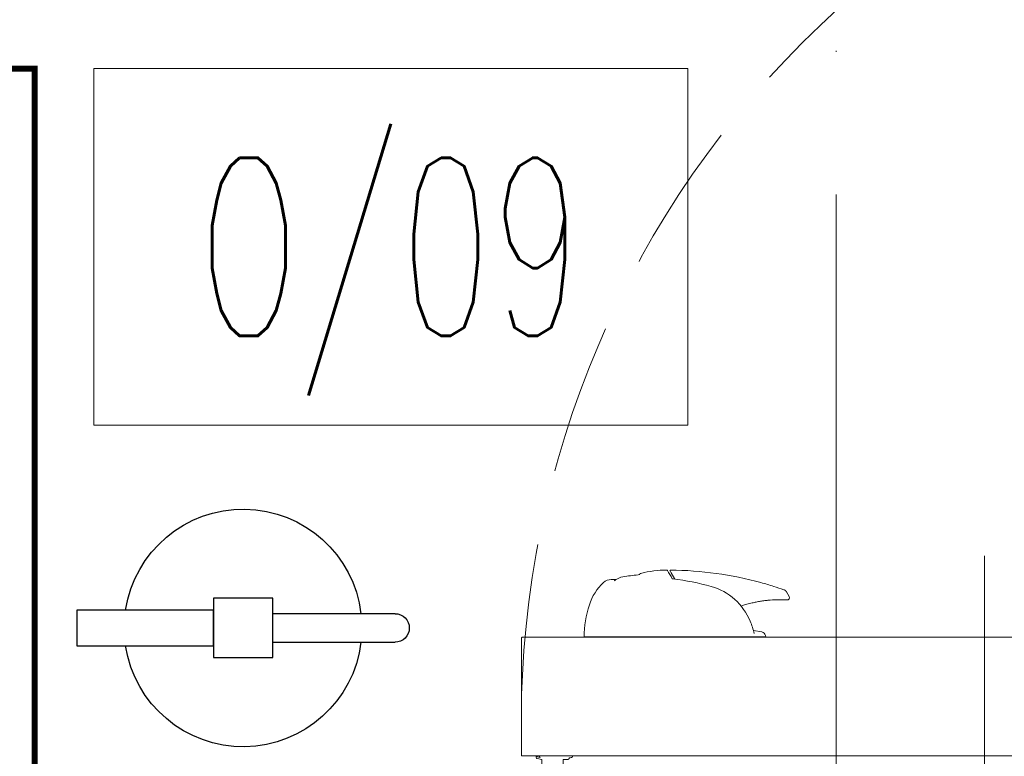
# Model space of a CAD drawing. Header units: millimetres. Extents: x -2074 to 12588, y -3630 to 101167.
# Tile 125 of 256: x 2381 to 2464, y 1559 to 1621. Entities that reach past the tile are written whole.
import ezdxf
from ezdxf.enums import TextEntityAlignment as Align

# ---------------------------------------------------------------- set-up
doc = ezdxf.new("R2010")
doc.units = ezdxf.units.MM
doc.linetypes.add('ACAD_ISO10W100', pattern=[18, 12, -3, 0, -3])
doc.linetypes.add('DASHED', pattern=[19.05, 12.7, -6.35])
for name, color, linetype, lineweight in [('SelinAr_BUD_opisy pomieszczeń', 7, 'Continuous', 20), ('SelinAr_BUD_osie', 8, 'ACAD_ISO10W100', 18), ('SelinAr_BUD_wymiary', 7, 'Continuous', 18), ('SelinAr_WYP_komory', 8, 'Continuous', 18), ('SelinAr_WYP_ppoż', 1, 'Continuous', 25)]:
    doc.layers.add(name, color=color, linetype=linetype, lineweight=lineweight)
doc.styles.add('style1', font='romans.shx', dxfattribs={"width": 0.6})
doc.dimstyles.new('ISO-25 Ania', dxfattribs={"dimtxt": 10, "dimasz": 5, "dimexe": 5, "dimexo": 0.625, "dimtad": 0, "dimrnd": 0.01, "dimtxsty": 'style1', "dimblk": 'ARCHTICK', "dimcen": 5, "dimdle": 5, "dimadec": 0, "dimazin": 0, "dimtfac": 1, "dimtmove": 0, "dimatfit": 3, "dimldrblk": 'ARCHTICK', "dimfxl": 0, "dimarcsym": 0})

# ---------------------------------------------------------------- blocks, each defined once
blk = doc.blocks.new('*U428')
at = {"const_width": 0.5}
blk.add_lwpolyline([(125, 250), (125, 260), (180, 260), (180, 0), (0, 0), (0, 260), (55, 260), (55, 250), (10, 250), (10, 10), (170, 10), (170, 250)], close=True, dxfattribs=at)
blk = doc.blocks.new('*U432')
for p, q in [((35, 24), (35, -24)), ((8.514, 22.722), (8.6, 22.571)), ((8.6, 22.571), (8.91, 22.035)), ((3.554, 21.999), (3.976, 21.999)), ((18.321, 20.962), (18.543, 20.577)), ((15.536, 17.715), (16.232, 17.592)), ((1.279, 17.169), (16.579, 17.169)), ((1.78, 17.149), (1.781, 17.169)), ((1.78, 17.149), (16.21, 17.149)), ((16.21, 17.149), (16.198, 17.169)), ((16.579, 17.169), (16.553, 17.289))]:
    blk.add_line(p, q)
for points in [[(74, 7.229, -0.414214), (73.92, 7.149), (-3.92, 7.149, -0.414214), (-4, 7.229), (-4, 17.074, -0.414814), (-3.926, 17.149), (73.914, 17.149, -0.414814), (74, 17.074), (74, 7.229)], [(0.01, 6.949), (0.01, 6.999), (0.11, 6.999, 0.175422), (0.303, 7.068, 0.244753), (0.31, 7.086), (0.31, 7.124, 0.414214), (0.285, 7.149), (-2.465, 7.149, 0.414214), (-2.49, 7.124), (-2.49, 7.086, 0.200685), (-2.483, 7.068), (-2.431, 7.033), (-2.746, 7.102), (-2.757, 7.054, 0.414214), (-2.681, 6.934), (-2.29, 6.849), (-2.29, 5.57, 0.649069), (-0.49, 5.599), (-0.49, 6.849), (-0.09, 6.849, 0.414214), (0.01, 6.949)]]:
    blk.add_lwpolyline(points, format="xyb")
at = {"color": 254, "linetype": 'DASHED'}
blk.add_arc((77.1, 9.9), 81.125, 88.57469, 181.53697, dxfattribs=at)
for centre, radius, start, end in [((176.191, -1437.283), 1469.587, 96.651214, 96.700849), ((8.279, 13.799), 9, 90.18455, 104.3275), ((8.25, 22.749), 0.05, 30.00446, 90.18217), ((74.399, 60.468), 76.097, 209.69252, 210.30746), ((8.557, 22.747), 0.05, 89.45092, 210), ((8.27, -7.202), 30, 74.7421, 89.45189), ((5.999, 18.481), 4.5, 133.34684, 162), ((3.529, 21.097), 0.902, 88.52046, 133.32375), ((7.96, 15.217), 7.866, 119.83997, 121.9601), ((4.936, 20.509), 1.77, 97.286, 120.16019), ((5.889, -0.951), 23.184, 74.78602, 82.84551), ((8.266, -7.216), 30.014, 72.57991, 74.7416), ((10.613, 16.583), 5.025, 22.26116, 74.29276), ((8.391, -6.834), 29.612, 70.87797, 72.59047), ((17.72, 10.297), 10.001, 86.40982, 95.61023), ((18.37, 20.477), 0.2, 263.3009, 29.95416), ((10.279, 17.09), 9, 162, 179.5), ((8.916, 15.814), 6.886, 13.85155, 22.83097), ((16.163, 17.198), 0.4, 13.01997, 80.15844)]:
    blk.add_arc(centre, radius, start, end)
for points, knots in [([(5.931, 22.408), (5.935, 22.415), (5.942, 22.428), (5.954, 22.447), (5.968, 22.464), (5.982, 22.479), (5.998, 22.493), (6.015, 22.504), (6.033, 22.513), (6.046, 22.517), (6.052, 22.519)], [0, 0, 0, 0, 0.232433, 0.455468, 0.67195, 0.883152, 1.089409, 1.291637, 1.491434, 1.690369, 1.690369, 1.690369, 1.690369]), ([(8.695, 22.069), (8.696, 22.068), (8.698, 22.068), (8.702, 22.067), (8.707, 22.065), (8.714, 22.063), (8.729, 22.06), (8.75, 22.056), (8.767, 22.053), (8.777, 22.052)], [0, 0, 0, 0, 0.0290633, 0.0714678, 0.0970914, 0.1891856, 0.2978479, 0.5497264, 0.8324144, 0.8324144, 0.8324144, 0.8324144]), ([(18.092, 21.145), (18.098, 21.142), (18.114, 21.137), (18.137, 21.128), (18.161, 21.116), (18.184, 21.103), (18.205, 21.089), (18.227, 21.073), (18.249, 21.054), (18.269, 21.033), (18.288, 21.011), (18.306, 20.987), (18.316, 20.97), (18.321, 20.962)], [0, 0, 0, 0, 0.199401, 0.485424, 0.754749, 1.002974, 1.27341, 1.527572, 1.816148, 2.125015, 2.404212, 2.697198, 2.999466, 2.999466, 2.999466, 2.999466]), ([(14.501, 19.766), (14.536, 19.778), (14.631, 19.809), (14.792, 19.86), (14.986, 19.918), (15.198, 19.976), (15.399, 20.026), (15.591, 20.069), (15.768, 20.106), (15.948, 20.14), (16.129, 20.171), (16.312, 20.199), (16.486, 20.222), (16.631, 20.239), (16.711, 20.247), (16.742, 20.25)], [17.111436, 17.111436, 17.111436, 17.111436, 18.224018, 20.113651, 22.180463, 24.288958, 26.716097, 28.391912, 30.195176, 32.128218, 33.887195, 35.711387, 37.691634, 39.144941, 40.092956, 40.092956, 40.092956, 40.092956])]:
    blk.add_open_spline(points, degree=3, knots=knots)
blk = doc.blocks.new('*U618')
at = {"ltscale": 4}
blk.add_line((0, 50), (0, -2060), dxfattribs=at)
blk = doc.blocks.new('eweqweqw')
for p, q in [((19415.51, -26152.595), (19420.51, -26152.595)), ((19415.51, -26157.595), (19415.51, -26152.595)), ((19420.51, -26152.595), (19420.51, -26157.595)), ((19404.01, -26153.595), (19415.51, -26153.595)), ((19404.01, -26156.595), (19404.01, -26153.595)), ((19415.51, -26153.595), (19415.51, -26156.595)), ((19420.51, -26153.895), (19430.81, -26153.895)), ((19415.51, -26156.595), (19404.01, -26156.595)), ((19430.81, -26156.295), (19420.51, -26156.295)), ((19420.51, -26157.595), (19415.51, -26157.595))]:
    blk.add_line(p, q)
for centre, radius, start, end in [((19418.01, -26155.095), 10, 6.8921, 171.37307), ((19430.81, -26155.095), 1.2, 270, 90), ((19418.01, -26155.095), 10, 188.62693, 353.1079)]:
    blk.add_arc(centre, radius, start, end)
blk = doc.blocks.new('_ArchTick')
at = {"color": 0, "linetype": 'ByBlock', "const_width": 0.15}
blk.add_lwpolyline([(-0.5, -0.5), (0.5, 0.5)], dxfattribs=at)
blk = doc.blocks.new('*D817')
at = {"layer": 'Defpoints', "color": 0}
for p in [(2552.157, 1557.241), (2427.157, 1547.241), (2472.157, 1547.241)]:
    blk.add_point(p, dxfattribs=at)
at = {"layer": 'SelinAr_BUD_wymiary', "color": 0, "lineweight": -2}
for p, q in [((2472.157, 1562.241), (2472.157, 1542.241)), ((2482.157, 1557.241), (2467.157, 1557.241)), ((2483.094, 1555.522), (2483.094, 1556.772)), ((2472.157, 1552.241), (2483.094, 1555.522)), ((2462.157, 1547.241), (2477.157, 1547.241))]:
    blk.add_line(p, q, dxfattribs=at)
at = {"layer": 'SelinAr_BUD_wymiary', "color": 0, "lineweight": -2, "xscale": 5, "yscale": 5, "zscale": 5}
for p, rotation in [((2472.157, 1557.241), 90), ((2472.157, 1547.241), 270)]:
    blk.add_blockref('_ArchTick', p, dxfattribs=dict(at, rotation=rotation))
at = {"layer": 'SelinAr_BUD_wymiary', "color": 0, "insert": (2483.094, 1561.826), "char_height": 10, "attachment_point": 5, "rotation": 90, "style": 'style1'}
blk.add_mtext('10', dxfattribs=at)

msp = doc.modelspace()

# ---------------------------------------------------------------- linework, layer by layer
at = {"layer": 'SelinAr_BUD_opisy pomieszczeń'}
msp.add_lwpolyline([(2387.157, 1587.241), (2437.157, 1587.241), (2437.157, 1617.241), (2387.157, 1617.241)], close=True, dxfattribs=at)

# ---------------------------------------------------------------- block references
at = {"layer": 'SelinAr_BUD_osie'}
msp.add_blockref('*U618', (2449.657, 2349.741), dxfattribs=at)
at = {"layer": 'SelinAr_WYP_komory'}
for name, p in [('*U432', (2427.157, 1552.241)), ('*U428', (2202.157, 1357.241))]:
    msp.add_blockref(name, p, dxfattribs=at)
at = {"layer": 'SelinAr_WYP_ppoż', "xscale": -1, "rotation": 180}
msp.add_blockref('eweqweqw', (-17018.293, -24584.928), dxfattribs=at)

# ---------------------------------------------------------------- texts
at = {"layer": 'SelinAr_BUD_opisy pomieszczeń', "linetype": 'Continuous', "ltscale": 0.2, "style": 'style1', "width": 0.6}
msp.add_text('O/09', height=15, dxfattribs=at).set_placement((2412.157, 1602.241), align=Align.MIDDLE_CENTER)

# ---------------------------------------------------------------- dimensions: what is measured, and where the dimension line sits
at = {"layer": 'SelinAr_BUD_wymiary'}
dim = msp.add_linear_dim(base=(2472.157, 1547.241), p1=(2552.157, 1557.241), p2=(2427.157, 1547.241), angle=90, dimstyle='ISO-25 Ania', override={"dimtmove": 1, "dimfxl": 10, "dimarcsym": 2}, dxfattribs=at)
dim.commit()
dim.dimension.update_dxf_attribs({"geometry": '*D817', "text_midpoint": (2483.094, 1557.397)})

doc.saveas('drawing.dxf')
